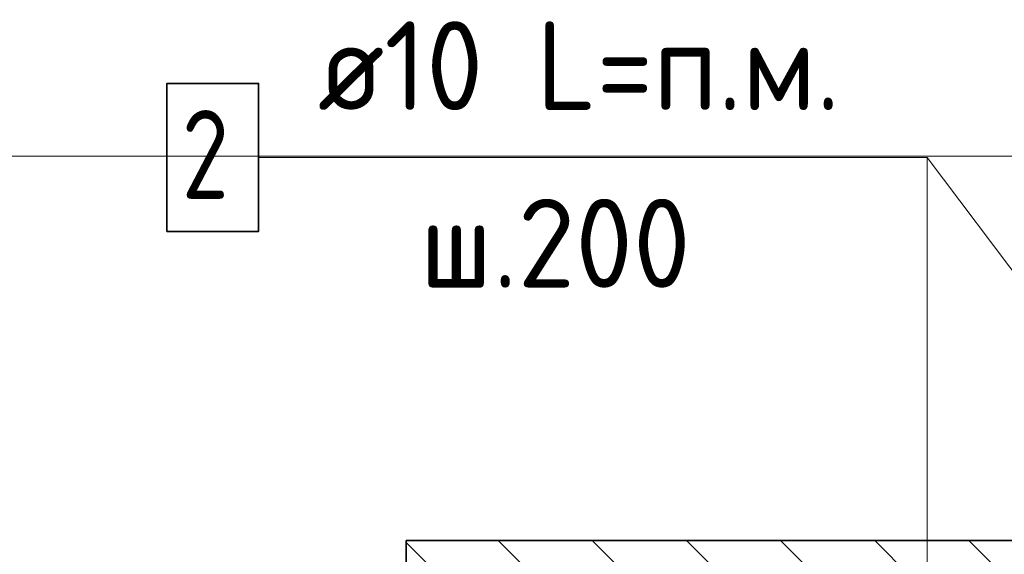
# Model space of a CAD drawing. Header units: metres. Extents: x -38 to 107, y -15 to 21.
# Tile 169 of 254: x 72.037 to 72.37, y 7.537 to 7.718. Entities that reach past the tile are written whole.
import ezdxf

# ---------------------------------------------------------------- set-up
doc = ezdxf.new("R2010")
doc.units = ezdxf.units.M
for name, color, linetype, lineweight in [('XR$3$Арм. стержнями верхней зоны', 180, 'Continuous', 35), ('XR$4$Арм. стержнями верхней зоны', 180, 'Continuous', 35), ('XR$5$Текст_ примечание', 7, 'Continuous', 13), ('XR$6$Арм. стержнями верхней зоны', 180, 'Continuous', 35)]:
    doc.layers.add(name, color=color, linetype=linetype, lineweight=lineweight)
doc.styles.add('ISOCPEUR', font='txt')
pattern_1 = [(135, (0, 0), (-0.031819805, -0.031819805), [0.4, -0.05, 0, -0.05]), (135, (-0.01591, -0.01591), (-0.031819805, -0.031819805), [0.8, -0.1, 0.1, -0.1])]

msp = doc.modelspace()

# ---------------------------------------------------------------- hatches: boundary and pattern name
at = {"linetype": 'Continuous', "lineweight": 13, "transparency": 33554687}
h = msp.add_hatch(dxfattribs=at)
h.set_pattern_fill('__________540', scale=0.015, style=0, pattern_type=2)
h.set_pattern_definition(pattern_1)
h.paths.add_polyline_path([(72.1675, 7.54188), (72.1675, 7.34188), (72.75595, 7.34188), (72.75595, 7.54188)], flags=0)
h = msp.add_hatch(dxfattribs=at)
h.set_pattern_fill('__________540', scale=0.015, style=0, pattern_type=2)
h.set_pattern_definition(pattern_1)
h.paths.add_polyline_path([(72.1675, 7.54188), (72.1675, 7.34188), (72.75595, 7.34188), (72.75595, 7.54188)], flags=0)
h = msp.add_hatch(dxfattribs=at)
h.set_pattern_fill('__________540', scale=0.015, style=0, pattern_type=2)
h.set_pattern_definition(pattern_1)
h.paths.add_polyline_path([(72.1675, 7.54188), (72.1675, 7.34188), (72.75595, 7.34188), (72.75595, 7.54188)], flags=0)

# ---------------------------------------------------------------- linework, layer by layer
at = {"color": 7, "linetype": 'Continuous', "lineweight": 13, "transparency": 33554687}
msp.add_line((72.46751, 7.50688), (72.3436, 7.6713), dxfattribs=at)
msp.add_line((72.46751, 7.50688), (72.3436, 7.6713), dxfattribs=at)
msp.add_line((72.46751, 7.50688), (72.3436, 7.6713), dxfattribs=at)
at = {"color": 7, "linetype": 'Continuous', "lineweight": 35, "transparency": 33554687}
for p, q in [((72.1675, 7.54188), (72.1675, 7.34188)), ((72.75595, 7.54188), (72.1675, 7.54188)), ((72.1675, 7.54188), (72.1675, 7.34188)), ((72.75595, 7.54188), (72.1675, 7.54188)), ((72.1675, 7.54188), (72.1675, 7.34188)), ((72.75595, 7.54188), (72.1675, 7.54188))]:
    msp.add_line(p, q, dxfattribs=at)
at = {"layer": 'XR$3$Арм. стержнями верхней зоны', "color": 7, "linetype": 'Continuous', "lineweight": 13, "transparency": 33554687}
for p, q in [((72.1176, 7.6713), (72.3436, 7.6713)), ((72.3436, 7.6713), (72.3436, 7.51088))]:
    msp.add_line(p, q, dxfattribs=at)
at = {"layer": 'XR$3$Арм. стержнями верхней зоны', "color": 7, "linetype": 'Continuous', "lineweight": 35, "transparency": 33554687}
msp.add_lwpolyline([(72.0866, 7.6463), (72.1176, 7.6463), (72.1176, 7.6963), (72.0866, 7.6963), (72.0866, 7.6463)], dxfattribs=at)
at = {"layer": 'XR$4$Арм. стержнями верхней зоны', "color": 7, "linetype": 'Continuous', "lineweight": 13, "transparency": 33554687}
for p, q in [((72.1176, 7.6713), (72.3436, 7.6713)), ((72.3436, 7.6713), (72.3436, 7.51088))]:
    msp.add_line(p, q, dxfattribs=at)
at = {"layer": 'XR$4$Арм. стержнями верхней зоны', "color": 7, "linetype": 'Continuous', "lineweight": 35, "transparency": 33554687}
msp.add_lwpolyline([(72.0866, 7.6463), (72.1176, 7.6463), (72.1176, 7.6963), (72.0866, 7.6963), (72.0866, 7.6463)], dxfattribs=at)
at = {"layer": 'XR$5$Текст_ примечание', "color": 7, "linetype": 'Continuous', "lineweight": 13, "transparency": 33554687}
msp.add_line((86.41979, 7.67171), (67.91979, 7.67171), dxfattribs=at)
at = {"layer": 'XR$6$Арм. стержнями верхней зоны', "color": 7, "linetype": 'Continuous', "lineweight": 13, "transparency": 33554687}
for p, q in [((72.1176, 7.6713), (72.3436, 7.6713)), ((72.3436, 7.6713), (72.3436, 7.51088))]:
    msp.add_line(p, q, dxfattribs=at)
at = {"layer": 'XR$6$Арм. стержнями верхней зоны', "color": 7, "linetype": 'Continuous', "lineweight": 35, "transparency": 33554687}
msp.add_lwpolyline([(72.0866, 7.6463), (72.1176, 7.6463), (72.1176, 7.6963), (72.0866, 7.6963), (72.0866, 7.6463)], dxfattribs=at)

# ---------------------------------------------------------------- texts
at = {"layer": 'XR$3$Арм. стержнями верхней зоны', "color": 7, "linetype": 'Continuous', "lineweight": 25, "transparency": 33554687, "char_height": 0.03, "attachment_point": 7, "style": 'ISOCPEUR'}
for s, insert, width in [('\\W0.94;ø10 L=п.м.', (72.1376, 7.6873), 0.1999831), ('\\W0.78;2', (72.0916, 7.6573), 0.0326407), ('\\W0.95;ш.200 ', (72.1721, 7.6273), 0.1311996)]:
    msp.add_mtext(s, dxfattribs=dict(at, insert=insert, width=width))
at = {"layer": 'XR$4$Арм. стержнями верхней зоны', "color": 7, "linetype": 'Continuous', "lineweight": 25, "transparency": 33554687, "char_height": 0.03, "attachment_point": 7, "style": 'ISOCPEUR'}
for s, insert, width in [('\\W0.94;ø10 L=п.м.', (72.1376, 7.6873), 0.1999831), ('\\W0.78;2', (72.0916, 7.6573), 0.0326407), ('\\W0.95;ш.200 ', (72.1721, 7.6273), 0.1311996)]:
    msp.add_mtext(s, dxfattribs=dict(at, insert=insert, width=width))
at = {"layer": 'XR$6$Арм. стержнями верхней зоны', "color": 7, "linetype": 'Continuous', "lineweight": 25, "transparency": 33554687, "char_height": 0.03, "attachment_point": 7, "style": 'ISOCPEUR'}
for s, insert, width in [('\\W0.94;ø10 L=п.м.', (72.1376, 7.6873), 0.1999831), ('\\W0.78;2', (72.0916, 7.6573), 0.0326407), ('\\W0.95;ш.200 ', (72.1721, 7.6273), 0.1311996)]:
    msp.add_mtext(s, dxfattribs=dict(at, insert=insert, width=width))

doc.saveas('drawing.dxf')
